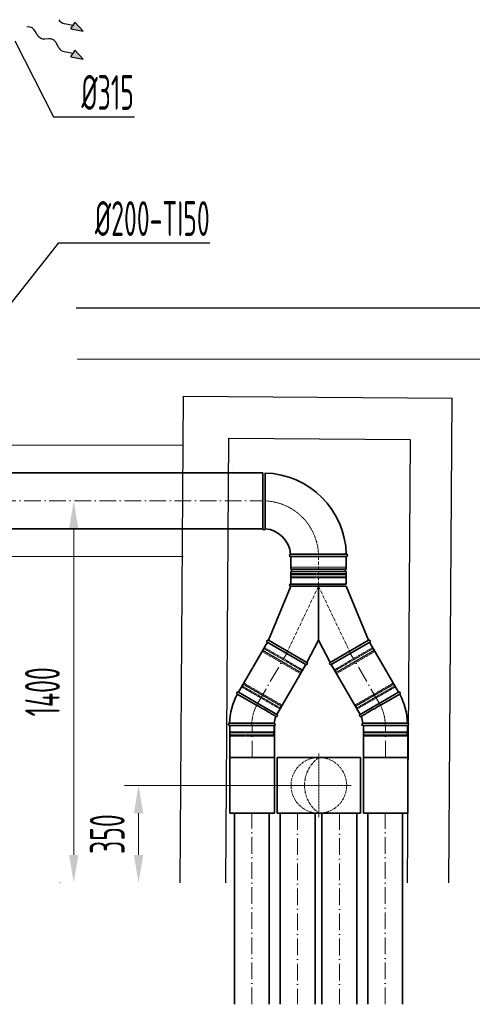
# Model space of a CAD drawing. Header units: millimetres. Extents: x -118717 to 8962, y 22910 to 145283.
# Tile 86 of 193: x -79110 to -77484, y 130881 to 134417. Entities that reach past the tile are written whole.
import ezdxf

# ---------------------------------------------------------------- set-up
doc = ezdxf.new("R2010")
doc.units = ezdxf.units.MM
for name, pattern in [('ACAD_ISO02W100', [15, 12, -3]), ('ACAD_ISO10W100', [18, 12, -3, 0, -3]), ('phl_thick', [0])]:
    doc.linetypes.add(name, pattern=pattern)
for name, color, linetype, lineweight in [('VZT_01 SUP (PŘÍVOD) - OBRYS', 5, 'Continuous', 35), ('VZT_02 SUP (PŘÍVOD) - OSA', 5, 'ACAD_ISO10W100', 5), ('VZT_05 ETA (ODVOD) - OBRYS', 6, 'Continuous', 35), ('VZT_06 ETA (ODVOD) - OSA', 6, 'ACAD_ISO10W100', 5), ('VZT_08 ETA (ODVOD) - SKRYTÉ', 6, 'ACAD_ISO02W100', 5), ('VZT_0A SUP (PŘÍVOD)', 5, 'Continuous', 35), ('VZT_0B ETA (ODVOD)', 6, 'Continuous', 35), ('VZT_50 POPIS - OBECNE', 7, 'Continuous', 13), ('VZT_60_KOTY - DIMENZE', 7, 'Continuous', 5), ('VZT_IZOLACE - TEPELNÁ', 6, 'IZOLACE TEPELNA', 13)]:
    doc.layers.add(name, color=color, linetype=linetype, lineweight=lineweight)
doc.layers.add('VZT_03 SUP (PŘÍVOD) - NETISK', color=8, linetype='ACAD_ISO02W100', lineweight=5, plot=False)
doc.layers.add('VZT_07 ETA (ODVOD) - NETISK', color=8, linetype='ACAD_ISO02W100', lineweight=5, plot=False)
doc.styles.add('EVORA_125', font='isocp.shx', dxfattribs={"width": 0.6, "height": 125})
doc.styles.get("Standard").update_dxf_attribs({"font": 'arial.ttf'})
doc.linetypes.add('IZOLACE TEPELNA', pattern='A,12.7,-1.5,["T",Standard,S=2.54,R=0,X=0,Y=-1.27],-3', length=17.2)

msp = doc.modelspace()

# ---------------------------------------------------------------- linework, layer by layer
at = {"color": 8}
for p, q in [((-78907.3, 133382.3), (-74496.3, 133382.3)), ((-78902.9, 133197.5), (-74496.3, 133201)), ((-78533.1, 131317.1), (-78521.1, 133064.7)), ((-78521.1, 133064.7), (-77556.2, 133058.1)), ((-77568.1, 131317.1), (-77556.2, 133058.1)), ((-78369.6, 131317.1), (-78358.6, 132913.6)), ((-78359, 132913.6), (-77706.5, 132909.1)), ((-77717.1, 131317.1), (-77706.2, 132909.1))]:
    msp.add_line(p, q, dxfattribs=at)
at = {"layer": 'VZT_01 SUP (PŘÍVOD) - OBRYS'}
for points in [[(-78173.8, 130881), (-78173.8, 131567.2)], [(-78048.8, 130881), (-78048.8, 131567.2)], [(-78024, 130881), (-78024, 131567.1)], [(-77899, 130881), (-77899, 131567.1)]]:
    msp.add_lwpolyline(points, dxfattribs=at)
at = {"layer": 'VZT_02 SUP (PŘÍVOD) - OSA', "color": 6}
for p, q in [((-78036.4, 132389.9), (-78036.4, 132381.9)), ((-78036.4, 132389.9), (-78036.4, 132381.9)), ((-78036.4, 132381.9), (-78151.4, 132141.3)), ((-78036.4, 132381.9), (-77921.4, 132141.3))]:
    msp.add_line(p, q, dxfattribs=at)
at = {"layer": 'VZT_02 SUP (PŘÍVOD) - OSA', "ltscale": 5}
for points in [[(-78111.3, 131567.2), (-78111.3, 130881)], [(-77961.5, 131567.1), (-77961.5, 130881)]]:
    msp.add_lwpolyline(points, dxfattribs=at)
at = {"layer": 'VZT_03 SUP (PŘÍVOD) - NETISK', "ltscale": 0.4}
for p, q in [((-77936.4, 132423.4), (-78136.4, 132423.4)), ((-78136.4, 132423.4), (-78136.4, 132422.9)), ((-77936.4, 132422.9), (-78136.4, 132422.9)), ((-77937.4, 132427.9), (-78135.4, 132427.9)), ((-78135.4, 132427.9), (-78135.4, 132423.9)), ((-77937.4, 132423.9), (-78135.4, 132423.9)), ((-78134.4, 132423.9), (-78134.4, 132423.4)), ((-78134.4, 132422.9), (-78134.4, 132415.9)), ((-77937.4, 132427.9), (-77937.4, 132423.9)), ((-77936.4, 132415.9), (-78136.4, 132415.9)), ((-78136.4, 132415.9), (-78136.4, 132415.4)), ((-77936.4, 132415.4), (-78136.4, 132415.4)), ((-77937.4, 132411.9), (-78135.4, 132411.9)), ((-78135.4, 132411.9), (-78135.4, 132389.9)), ((-78134.4, 132415.4), (-78134.4, 132411.9)), ((-78238.8, 132147.8), (-78102, 132068.8)), ((-78237.4, 132152.2), (-78098.8, 132072.2)), ((-78237.2, 132152.7), (-78098.6, 132072.7)), ((-78236.8, 132151.3), (-78100, 132072.3)), ((-78233.7, 132158.7), (-78095.1, 132078.7)), ((-78233.4, 132159.2), (-78094.8, 132079.2)), ((-78230.8, 132161.7), (-78094, 132082.7)), ((-77842, 132161.7), (-77978.8, 132082.7)), ((-77839.3, 132159.2), (-77977.9, 132079.2)), ((-77839.1, 132158.7), (-77977.7, 132078.7)), ((-77835.6, 132152.7), (-77974.2, 132072.7)), ((-77835.3, 132152.2), (-77973.9, 132072.2)), ((-77836, 132151.3), (-77972.8, 132072.3)), ((-77834, 132147.8), (-77970.8, 132068.8)), ((-78102, 132068.8), (-78100, 132072.3)), ((-78100.8, 132072.8), (-78100.6, 132073.2)), ((-78100.3, 132073.7), (-78096.8, 132079.7)), ((-78098.8, 132072.2), (-78098.6, 132072.7)), ((-78096.6, 132080.2), (-78094.8, 132083.2)), ((-78095.1, 132078.7), (-78094.8, 132079.2)), ((-78094, 132082.7), (-78083, 132101.8)), ((-77978.8, 132082.7), (-77989.8, 132101.8)), ((-77976.2, 132080.2), (-77977.9, 132083.2)), ((-77977.7, 132078.7), (-77977.9, 132079.2)), ((-77972.4, 132073.7), (-77975.9, 132079.7)), ((-77973.9, 132072.2), (-77974.2, 132072.7)), ((-77970.8, 132068.8), (-77972.8, 132072.3)), ((-77971.9, 132072.8), (-77972.2, 132073.2))]:
    msp.add_line(p, q, dxfattribs=at)
at = {"layer": 'VZT_05 ETA (ODVOD) - OBRYS'}
for p, q in [((-78236.4, 132788.9), (-78236.4, 132588.9)), ((-78228.4, 132688.8), (-78228.4, 132788.9)), ((-78036.5, 132496.9), (-77936.4, 132496.9)), ((-78136.4, 132488.9), (-78036.4, 132488.9)), ((-78136.4, 132488.9), (-77936.4, 132488.9)), ((-78136.4, 132488.9), (-78136.4, 132443.4)), ((-78036.4, 132488.9), (-77936.4, 132488.9)), ((-77936.4, 132488.9), (-77936.4, 132443.4)), ((-78136.4, 132443.4), (-77936.4, 132443.4)), ((-78136.4, 132435.4), (-77936.4, 132435.4)), ((-78136.4, 132435.4), (-78136.4, 132389.9)), ((-77936.4, 132435.4), (-77936.4, 132389.9)), ((-78136.4, 132389.9), (-77936.4, 132389.9)), ((-78324.2, 132001.9), (-78185.7, 131921.9)), ((-77748.5, 132001.9), (-77887.1, 131921.9)), ((-78258.9, 131954.9), (-78328.2, 131994.9)), ((-77813.9, 131954.9), (-77744.5, 131994.9)), ((-78276.3, 131889.9), (-78356.4, 131889.9)), ((-78196.4, 131881.9), (-78356.4, 131881.9)), ((-77876.4, 131881.9), (-77716.4, 131881.9)), ((-77796.5, 131889.9), (-77716.4, 131889.9))]:
    msp.add_line(p, q, dxfattribs=at)
for points in [[(-78236.4, 132788.9), (-79814.9, 132788.9)], [(-78236.4, 132588.9), (-79814.9, 132588.9)], [(-78220, 132181.3), (-78324.1, 132002.1)], [(-77852.8, 132181.3), (-77748.6, 132002.1)], [(-78081.6, 132101), (-78185.8, 131921.7)], [(-77991.1, 132101), (-77887, 131921.7)], [(-78355.1, 131881.9), (-78355.1, 131767.1)], [(-78195.1, 131881.9), (-78195.1, 131767.1)], [(-77875.1, 131881.9), (-77875.1, 131767.1)], [(-77715.1, 131881.9), (-77715.1, 131767.1)], [(-78338.9, 131567.1), (-78338.9, 130881)], [(-78213.9, 131567.1), (-78213.9, 130881)], [(-77858.9, 131567.1), (-77858.9, 130880.8)], [(-77733.9, 131567.1), (-77733.9, 130880.8)]]:
    msp.add_lwpolyline(points, dxfattribs=at)
for centre, radius, start, end in [((-78236.4, 132488.9), 300, 1.5281, 88.4719), ((-78232.4, 132588.9), 4, 180, 355.4188), ((-78236.4, 132488.9), 100, 4.5812, 85.4188), ((-78136.4, 132492.9), 4, 94.5812, 270), ((-77936.4, 132492.9), 4, 270, 90), ((-78136.4, 132439.4), 4, 270, 90), ((-77936.4, 132439.4), 4, 90, 270), ((-78326.2, 131998.4), 4, 60, 240), ((-77746.5, 131998.4), 4, 300, 120), ((-78116.4, 131881.9), 240, 151.9102, 178.0898), ((-77956.4, 131881.9), 240, 1.9102, 28.0898), ((-78116.4, 131881.9), 80, 155.7248, 174.2752), ((-78187.7, 131918.4), 4, 245.7248, 60), ((-77885.1, 131918.4), 4, 120, 294.2752), ((-77956.4, 131881.9), 80, 5.7248, 24.2752), ((-78356.4, 131885.9), 4, 90, 270), ((-78196.4, 131885.9), 4, 270, 84.2752), ((-77876.4, 131885.9), 4, 95.7248, 270), ((-77716.4, 131885.9), 4, 270, 90)]:
    msp.add_arc(centre, radius, start, end, dxfattribs=at)
for points, knots in [([(-78228.4, 132688.8), (-78228.4, 132676.2), (-78228.4, 132663.7), (-78228.4, 132639.8), (-78228.4, 132628.7), (-78228.4, 132609.9), (-78228.4, 132602.3), (-78228.4, 132591.8), (-78228.4, 132588.9), (-78228.4, 132588.6), (-78228.4, 132588.5), (-78228.4, 132588.5)], [157.533456, 157.533456, 157.533456, 157.533456, 195.393508, 195.393508, 234.551342, 234.551342, 273.721472, 273.721472, 312.806301, 312.806301, 315.294186, 315.294186, 315.294186, 315.294186]), ([(-78136.7, 132496.8), (-78136.7, 132496.8), (-78134.5, 132496.9), (-78125.5, 132496.9), (-78118.6, 132496.9), (-78100.8, 132496.9), (-78090.1, 132496.9), (-78066.4, 132496.9), (-78053.6, 132496.9), (-78039.2, 132496.9), (-78037.8, 132496.9), (-78036.5, 132496.9)], [315.294186, 315.294186, 315.294186, 315.294186, 351.735982, 351.735982, 390.710875, 390.710875, 429.832624, 429.832624, 468.991563, 468.991563, 473.053633, 473.053633, 473.053633, 473.053633]), ([(-78258.9, 131954.9), (-78250.1, 131949.8), (-78241.4, 131944.8), (-78224.8, 131935.3), (-78217.1, 131930.8), (-78204.1, 131923.3), (-78198.8, 131920.3), (-78191.5, 131916), (-78189.5, 131914.9), (-78189.3, 131914.8), (-78189.3, 131914.8), (-78189.3, 131914.8)], [126.0101, 126.0101, 126.0101, 126.0101, 156.346991, 156.346991, 187.715318, 187.715318, 219.098612, 219.098612, 250.374979, 250.374979, 252.303842, 252.303842, 252.303842, 252.303842]), ([(-77813.9, 131954.9), (-77822.7, 131949.8), (-77831.3, 131944.8), (-77847.9, 131935.3), (-77855.6, 131930.8), (-77868.7, 131923.3), (-77873.9, 131920.3), (-77881.2, 131916), (-77883.2, 131914.9), (-77883.4, 131914.8), (-77883.4, 131914.8), (-77883.4, 131914.8)], [126.0101, 126.0101, 126.0101, 126.0101, 156.346991, 156.346991, 187.715318, 187.715318, 219.098612, 219.098612, 250.374979, 250.374979, 252.303842, 252.303842, 252.303842, 252.303842]), ([(-78196, 131889.9), (-78196, 131889.9), (-78197.8, 131889.9), (-78204.9, 131889.9), (-78210.5, 131889.9), (-78224.7, 131889.9), (-78233.3, 131889.9), (-78252.3, 131889.9), (-78262.5, 131889.9), (-78274.1, 131889.9), (-78275.2, 131889.9), (-78276.3, 131889.9)], [252.303842, 252.303842, 252.303842, 252.303842, 281.459213, 281.459213, 312.599223, 312.599223, 343.921708, 343.921708, 375.291286, 375.291286, 378.595621, 378.595621, 378.595621, 378.595621]), ([(-77876.8, 131889.9), (-77876.8, 131889.9), (-77875, 131889.9), (-77867.8, 131889.9), (-77862.3, 131889.9), (-77848, 131889.9), (-77839.5, 131889.9), (-77820.5, 131889.9), (-77810.2, 131889.9), (-77798.7, 131889.9), (-77797.6, 131889.9), (-77796.5, 131889.9)], [252.303842, 252.303842, 252.303842, 252.303842, 281.459213, 281.459213, 312.599223, 312.599223, 343.921708, 343.921708, 375.291286, 375.291286, 378.595621, 378.595621, 378.595621, 378.595621])]:
    msp.add_open_spline(points, degree=3, knots=knots, dxfattribs=at)
at = {"layer": 'VZT_06 ETA (ODVOD) - OSA', "color": 5, "ltscale": 0.3}
for p, q in [((-78035.1, 131782), (-78035.1, 131666)), ((-78151.1, 131667.1), (-78035.1, 131667.1)), ((-77919.1, 131667.1), (-78035.1, 131667.1)), ((-78035.1, 131667.1), (-78035.1, 131551.1))]:
    msp.add_line(p, q, dxfattribs=at)
at = {"layer": 'VZT_06 ETA (ODVOD) - OSA', "ltscale": 5}
for points in [[(-79814.9, 132688.9), (-78236.4, 132688.9)], [(-78254.9, 131961.9), (-78150.8, 132141.2)], [(-77817.8, 131961.9), (-77922, 132141.2)], [(-78275.1, 131767.1), (-78275.1, 131881.9)], [(-77795.1, 131767.1), (-77795.1, 131881.9)], [(-78276.4, 130881), (-78276.4, 131567.1)], [(-77796.4, 130880.8), (-77796.4, 131567.1)]]:
    msp.add_lwpolyline(points, dxfattribs=at)
at = {"layer": 'VZT_06 ETA (ODVOD) - OSA'}
msp.add_lwpolyline([(-78036.4, 132488.9), (-78036.4, 132389.9)], dxfattribs=at)
at = {"layer": 'VZT_06 ETA (ODVOD) - OSA', "ltscale": 0.3}
for points in [[(-78276.4, 131881.9), (-78276.4, 131881.9, -0.131652), (-78254.9, 131961.9, -0.131652)], [(-77796.4, 131881.9), (-77796.4, 131881.9, 0.131652), (-77817.8, 131961.9, 0.131652)]]:
    msp.add_lwpolyline(points, format="xyb", dxfattribs=at)
msp.add_arc((-78236.4, 132488.9), 200, 1.5281, 88.4719, dxfattribs=at)
at = {"layer": 'VZT_07 ETA (ODVOD) - NETISK', "ltscale": 0.4}
for p, q in [((-78236.4, 132588.9), (-78274.4, 132588.9)), ((-78136.4, 132488.9), (-78136.4, 132450.9)), ((-77936.4, 132488.9), (-77936.4, 132450.9)), ((-78136.4, 132450.9), (-78036.4, 132450.9)), ((-78036.4, 132450.9), (-77936.4, 132450.9)), ((-78304.4, 132034.3), (-78306.4, 132030.8)), ((-78167.5, 131955.3), (-78304.4, 132034.3)), ((-77905.2, 131955.3), (-77768.4, 132034.3)), ((-77768.4, 132034.3), (-77766.4, 132030.8)), ((-78312.4, 132020.4), (-78323.4, 132001.4)), ((-78175.5, 131941.4), (-78312.4, 132020.4)), ((-78311.2, 132024.4), (-78311.5, 132024)), ((-78172.9, 131944), (-78311.5, 132024)), ((-78309.7, 132023), (-78311.5, 132019.9)), ((-78172.7, 131944.4), (-78311.2, 132024.4)), ((-78306, 132029.5), (-78309.5, 132023.4)), ((-78307.5, 132030.9), (-78307.7, 132030.5)), ((-78169.2, 131950.5), (-78307.7, 132030.5)), ((-78168.9, 131950.9), (-78307.5, 132030.9)), ((-78169.5, 131951.8), (-78306.4, 132030.8)), ((-78305.5, 132030.3), (-78305.7, 132029.9)), ((-77903.8, 131950.9), (-77765.3, 132030.9)), ((-77903.6, 131950.5), (-77765, 132030.5)), ((-77903.2, 131951.8), (-77766.4, 132030.8)), ((-77900.1, 131944.4), (-77761.5, 132024.4)), ((-77899.8, 131944), (-77761.3, 132024)), ((-77897.2, 131941.4), (-77760.4, 132020.4)), ((-77767.3, 132030.3), (-77767, 132029.9)), ((-77766.8, 132029.5), (-77763.3, 132023.4)), ((-77765.3, 132030.9), (-77765, 132030.5)), ((-77763, 132023), (-77761.3, 132019.9)), ((-77761.5, 132024.4), (-77761.3, 132024)), ((-77760.4, 132020.4), (-77749.4, 132001.4)), ((-78175.5, 131941.4), (-78186.5, 131922.4)), ((-78174.6, 131945), (-78176.4, 131941.9)), ((-78170.9, 131951.5), (-78174.4, 131945.4)), ((-78172.7, 131944.4), (-78172.9, 131944)), ((-78170.4, 131952.3), (-78170.6, 131951.9)), ((-78167.5, 131955.3), (-78169.5, 131951.8)), ((-78168.9, 131950.9), (-78169.2, 131950.5)), ((-77905.2, 131955.3), (-77903.2, 131951.8)), ((-77903.8, 131950.9), (-77903.6, 131950.5)), ((-77902.4, 131952.3), (-77902.1, 131951.9)), ((-77901.9, 131951.5), (-77898.4, 131945.4)), ((-77900.1, 131944.4), (-77899.8, 131944)), ((-77898.1, 131945), (-77896.4, 131941.9)), ((-77897.2, 131941.4), (-77886.2, 131922.4)), ((-78196.4, 131856.4), (-78356.4, 131856.4)), ((-78356.4, 131856.4), (-78356.4, 131855.9)), ((-78196.4, 131855.9), (-78356.4, 131855.9)), ((-78355.4, 131881.9), (-78355.4, 131859.9)), ((-78197.4, 131859.9), (-78355.4, 131859.9)), ((-78354.4, 131859.9), (-78354.4, 131856.4)), ((-78354.4, 131855.9), (-78354.4, 131848.9)), ((-78198.4, 131859.9), (-78198.4, 131856.4)), ((-78198.4, 131855.9), (-78198.4, 131848.9)), ((-78197.4, 131881.9), (-78197.4, 131859.9)), ((-78196.4, 131856.4), (-78196.4, 131855.9)), ((-77876.4, 131856.4), (-77716.4, 131856.4)), ((-77876.4, 131856.4), (-77876.4, 131855.9)), ((-77876.4, 131855.9), (-77716.4, 131855.9)), ((-77875.4, 131881.9), (-77875.4, 131859.9)), ((-77875.4, 131859.9), (-77717.4, 131859.9)), ((-77874.4, 131859.9), (-77874.4, 131856.4)), ((-77874.4, 131855.9), (-77874.4, 131848.9)), ((-77718.4, 131859.9), (-77718.4, 131856.4)), ((-77718.4, 131855.9), (-77718.4, 131848.9)), ((-77717.4, 131881.9), (-77717.4, 131859.9)), ((-77716.4, 131856.4), (-77716.4, 131855.9)), ((-78196.4, 131848.9), (-78356.4, 131848.9)), ((-78356.4, 131848.9), (-78356.4, 131848.4)), ((-78196.4, 131848.4), (-78356.4, 131848.4)), ((-78197.4, 131847.9), (-78355.4, 131847.9)), ((-78355.4, 131847.9), (-78355.4, 131843.9)), ((-78197.4, 131843.9), (-78355.4, 131843.9)), ((-78354.4, 131848.4), (-78354.4, 131847.9)), ((-78198.4, 131848.4), (-78198.4, 131847.9)), ((-78197.4, 131847.9), (-78197.4, 131843.9)), ((-78196.4, 131848.9), (-78196.4, 131848.4)), ((-77876.4, 131848.9), (-77716.4, 131848.9)), ((-77876.4, 131848.9), (-77876.4, 131848.4)), ((-77876.4, 131848.4), (-77716.4, 131848.4)), ((-77875.4, 131847.9), (-77717.4, 131847.9)), ((-77875.4, 131847.9), (-77875.4, 131843.9)), ((-77875.4, 131843.9), (-77717.4, 131843.9)), ((-77874.4, 131848.4), (-77874.4, 131847.9)), ((-77718.4, 131848.4), (-77718.4, 131847.9)), ((-77717.4, 131847.9), (-77717.4, 131843.9)), ((-77716.4, 131848.9), (-77716.4, 131848.4))]:
    msp.add_line(p, q, dxfattribs=at)
at = {"layer": 'VZT_08 ETA (ODVOD) - SKRYTÉ', "color": 5}
msp.add_circle((-78035.1, 131667.1), 100, dxfattribs=at)
msp.add_arc((-77963.9, 131667.1), 122.7, 125.4307, 234.5693, dxfattribs=at)
at = {"layer": 'VZT_0A SUP (PŘÍVOD)', "color": 5}
for p, q in [((-77885.1, 131767.1), (-78185.1, 131767.1)), ((-78185.1, 131767.1), (-78185.1, 131567.1)), ((-77885.1, 131567.1), (-77885.1, 131767.1)), ((-78185.1, 131567.1), (-77885.1, 131567.1))]:
    msp.add_line(p, q, dxfattribs=at)
at = {"layer": 'VZT_0B ETA (ODVOD)'}
for p, q in [((-77936.4, 132389.9), (-78136.4, 132389.9)), ((-78136.4, 132381.9), (-78216.7, 132188.2)), ((-78036.4, 132381.9), (-78136.4, 132381.9)), ((-77936.4, 132381.9), (-78036.4, 132381.9)), ((-77936.4, 132381.9), (-77856.1, 132188.2)), ((-78220.7, 132181.3), (-78082.1, 132101.3)), ((-78078.1, 132108.2), (-78216.7, 132188.2)), ((-78078.1, 132108.2), (-78036.4, 132188.7)), ((-78036.4, 132188.7), (-77994.7, 132108.2)), ((-77994.7, 132108.2), (-77856.1, 132188.2)), ((-77852.1, 132181.3), (-77990.7, 132101.3)), ((-78355.1, 131567.1), (-78355.1, 131767.1)), ((-78355.1, 131767.1), (-78195.1, 131767.1)), ((-78195.1, 131767.1), (-78195.1, 131567.1)), ((-77715.1, 131767.1), (-77875.1, 131767.1)), ((-77875.1, 131767.1), (-77875.1, 131567.1)), ((-77715.1, 131567.1), (-77715.1, 131767.1)), ((-78195.1, 131567.1), (-78355.1, 131567.1)), ((-77875.1, 131567.1), (-77715.1, 131567.1))]:
    msp.add_line(p, q, dxfattribs=at)
for centre, start, end in [((-78136.4, 132385.9), 90, 270), ((-78218.8, 132184.5), 60.1814, 240.1814), ((-77854, 132184.5), 299.8186, 119.8186), ((-78080.1, 132104.7), 240, 60), ((-77992.7, 132104.7), 120, 300)]:
    msp.add_arc(centre, 4, start, end, dxfattribs=at)
msp.add_open_spline([(-78036.4, 132381.9), (-78036.4, 132381.9), (-78036.4, 132381.9), (-78036.4, 132339.4), (-78036.4, 132298.7), (-78036.4, 132250.3), (-78036.4, 132234.6), (-78036.4, 132214), (-78036.4, 132206.9), (-78036.4, 132197), (-78036.4, 132193.4), (-78036.4, 132189.9), (-78036.4, 132189.1), (-78036.4, 132188.8), (-78036.4, 132188.7), (-78036.4, 132188.7)], degree=3, knots=[-0.009717, -0.009717, -0.009717, -0.009717, 0, 0, 127.842465, 127.842465, 187.289864, 187.289864, 219.953677, 219.953677, 244.621409, 244.621409, 258.413873, 258.413873, 261.998107, 261.998107, 261.998107, 261.998107], dxfattribs=at)
at = {"layer": 'VZT_50 POPIS - OBECNE', "color": 0, "lineweight": -2}
for p, q in [((-78919.4, 134396.2), (-78949.1, 134402.1)), ((-78912.6, 134408.4), (-78919.4, 134396.2)), ((-78881.9, 134375.2), (-78912.6, 134408.4)), ((-79047.4, 134362.5), (-79054.6, 134376.1)), ((-78926.2, 134384), (-78919.4, 134396.2)), ((-78926.2, 134384), (-78881.9, 134375.2)), ((-79006.1, 134348.3), (-79020.4, 134347.4)), ((-78969.9, 134315.9), (-78979, 134333.2)), ((-78919.4, 134295.4), (-78949.1, 134301.3)), ((-78926.2, 134283.2), (-78919.4, 134295.4)), ((-78912.6, 134307.6), (-78919.4, 134295.4)), ((-78881.9, 134274.4), (-78912.6, 134307.6)), ((-78926.2, 134283.2), (-78881.9, 134274.4))]:
    msp.add_line(p, q, dxfattribs=at)
at = {"layer": 'VZT_50 POPIS - OBECNE'}
msp.add_line((-79080.6, 134391.3), (-79084.2, 134391.2), dxfattribs=at)
at = {"layer": 'VZT_50 POPIS - OBECNE', "linetype": 'phl_thick'}
for p, q in [((-78916.1, 132588.9), (-78916.1, 131417.1)), ((-78085.1, 131667.1), (-78733.2, 131667.1)), ((-78683.2, 131567.1), (-78683.2, 131417.1)), ((-78964.5, 131317.1), (-78966.1, 131317.1))]:
    msp.add_line(p, q, dxfattribs=at)
at = {"layer": 'VZT_50 POPIS - OBECNE', "color": 8}
for p, q in [((-78076.8, 132110.7), (-78036.4, 132188.7)), ((-78036.4, 132188.7), (-77994.7, 132108.2))]:
    msp.add_line(p, q, dxfattribs=at)
at = {"layer": 'VZT_50 POPIS - OBECNE', "color": 0, "lineweight": -2}
for centre, start_param, end_param in [((-78951.9, 134417.3), 3.908129, 5.191299), ((-79072.6, 134375.5), 0.766537, 2.320574), ((-79029.4, 134363.1), 3.908129, 5.516649), ((-78997.1, 134332.6), 0.766537, 2.375056), ((-78951.9, 134316.5), 3.908129, 5.191299)]:
    msp.add_ellipse(centre, major_axis=(18.8, -10.5), ratio=0.625, start_param=start_param, end_param=end_param, dxfattribs=at)
for points in [[(-78926.2, 134384), (-78912.6, 134408.4), (-78881.9, 134375.2)], [(-78926.2, 134283.2), (-78912.6, 134307.6), (-78881.9, 134274.4)]]:
    msp.add_solid(points, dxfattribs=at)
at = {"layer": 'VZT_50 POPIS - OBECNE', "linetype": 'phl_thick'}
for points in [[(-78932.8, 132588.9), (-78899.5, 132588.9), (-78916.1, 132688.9)], [(-78699.9, 131567.1), (-78666.5, 131567.1), (-78683.2, 131667.1)], [(-78932.8, 131417.1), (-78899.5, 131417.1), (-78916.1, 131317.1)], [(-78699.9, 131417.1), (-78666.5, 131417.1), (-78683.2, 131317.1)]]:
    msp.add_solid(points, dxfattribs=at)
at = {"layer": 'VZT_60_KOTY - DIMENZE', "linetype": 'ByBlock', "lineweight": -2}
for p, q in [((-78988.5, 134068), (-78938.5, 134068)), ((-78970, 133615.1), (-78920, 133615.1))]:
    msp.add_line(p, q, dxfattribs=at)
for points in [[(-79127.6, 134340.3), (-78988.5, 134068)], [(-78938.5, 134068), (-78697.9, 134068)], [(-79185.1, 133344.1), (-78970, 133615.1)], [(-78920, 133615.1), (-78427.4, 133615.1)]]:
    msp.add_lwpolyline(points, dxfattribs=at)
at = {"layer": 'VZT_IZOLACE - TEPELNÁ', "ltscale": 0.5}
for p, q in [((-79458.9, 132888.9), (-78522.3, 132889.3)), ((-79458.9, 132488.9), (-78522.3, 132488.4))]:
    msp.add_line(p, q, dxfattribs=at)
at = {"layer": 'VZT_IZOLACE - TEPELNÁ', "ltscale": 10}
msp.add_line((-78346.5, 132813), (-78346.5, 132813), dxfattribs=at)
msp.add_line((-78346.5, 132813), (-78346.5, 132813), dxfattribs=at)

# ---------------------------------------------------------------- texts
at = {"layer": 'VZT_50 POPIS - OBECNE', "linetype": 'phl_thick', "char_height": 125, "attachment_point": 5, "rotation": 90, "style": 'EVORA_125'}
for s, insert in [('\\A1;1400', (-79028.6, 132003)), ('\\A1;350', (-78795.7, 131492.1))]:
    msp.add_mtext(s, dxfattribs=dict(at, insert=insert))
at = {"layer": 'VZT_60_KOTY - DIMENZE', "linetype": 'phl_thick', "char_height": 125, "style": 'EVORA_125'}
for s, insert, attachment_point in [('%%C315', (-78888.5, 134218), 1), ('%%C200-TI50', (-78427.4, 133765.1), 3)]:
    msp.add_mtext(s, dxfattribs=dict(at, insert=insert, attachment_point=attachment_point))

doc.saveas('drawing.dxf')
